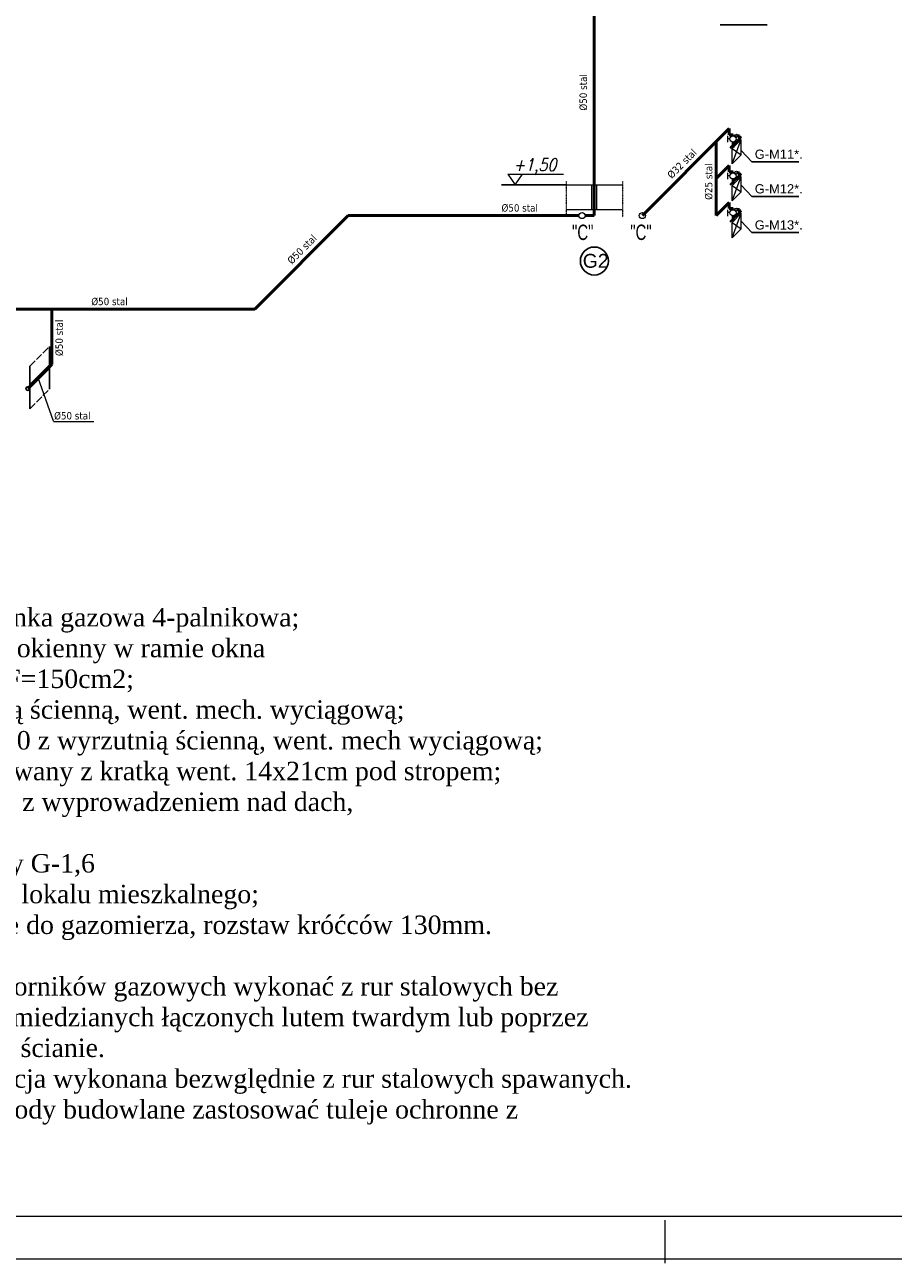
# Model space of a CAD drawing. Extents: x 34439 to 126910, y -74890 to 17912.
# Tile 81 of 144: x 96208 to 97620, y -50415 to -48401. Entities that reach past the tile are written whole.
import ezdxf
from ezdxf.enums import TextEntityAlignment as Align

# ---------------------------------------------------------------- set-up
doc = ezdxf.new("R2010")
doc.units = 0
doc.header["$MEASUREMENT"] = 0
for name, pattern in [('ACAD_ISO02W100', [15, 12, -3]), ('ACAD_ISO03W100', [30, 12, -18]), ('Przerywana długa', [1058333.301544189, 634999.990463, -423333.311081])]:
    doc.linetypes.add(name, pattern=pattern)
for name, color, linetype, lineweight in [('062', 62, 'Continuous', 0), ('inst-gaz-rury', 50, 'Continuous', 50), ('inst. - C.O. - opis', 2, 'Continuous', 9), ('Opisy_wymiary.2D77', 7, 'Continuous', 0), ('Opisy_wymiary.2D88', 8, 'Continuous', 0), ('URZADZANIA', 3, 'Continuous', 15), ('urzadzenia', 6, 'Continuous', 15), ('wymiar', 3, 'Continuous', 13), ('WYMIARKI', 10, 'Continuous', 13)]:
    doc.layers.add(name, color=color, linetype=linetype, lineweight=lineweight)
for name, color, linetype in [('Opisy', 2, 'Continuous'), ('urządzenia', 140, 'Continuous'), ('wymiary', 2, 'Continuous')]:
    doc.layers.add(name, color=color, linetype=linetype)
doc.styles.add('GENERATED_STYLE_1', font='ARIAL.TTF')
doc.styles.add('ROMANS', font='SIMPLEX.SHX', dxfattribs={"width": 0.85, "oblique": 15, "height": 16})
doc.styles.get("Standard").update_dxf_attribs({"font": 'ARIALN.TTF'})
doc.styles.add('WYMIAR', font='simplex.shx', dxfattribs={"width": 0.85, "height": 30})

msp = doc.modelspace()

# ---------------------------------------------------------------- hatches: boundary and pattern name
at = {"linetype": 'Continuous'}
h = msp.add_hatch(color=256, dxfattribs=at)
h.paths.add_polyline_path([(97372.9, -48584.3), (97371.5, -48582.9), (97369.3, -48585.1), (97370.8, -48586.5)])
h.paths.add_polyline_path([(97355.9, -48598.5), (97353.8, -48600.6), (97355.2, -48602), (97357.3, -48599.9)])
h.paths.add_polyline_path([(97357.3, -48599.9), (97358.7, -48598.5), (97360.7, -48596.5), (97370.8, -48586.5), (97369.3, -48585.1), (97355.9, -48598.5)])
h = msp.add_hatch(color=256, dxfattribs=at)
h.paths.add_polyline_path([(97372.9, -48644.3), (97371.5, -48642.9), (97369.3, -48645.1), (97370.8, -48646.5)])
h.paths.add_polyline_path([(97355.9, -48658.5), (97353.8, -48660.6), (97355.2, -48662), (97357.3, -48659.9)])
h.paths.add_polyline_path([(97357.3, -48659.9), (97358.7, -48658.5), (97360.7, -48656.5), (97370.8, -48646.5), (97369.3, -48645.1), (97355.9, -48658.5)])
h = msp.add_hatch(color=256, dxfattribs=at)
h.paths.add_polyline_path([(97372.9, -48704.3), (97371.5, -48702.9), (97369.3, -48705.1), (97370.8, -48706.5)])
h.paths.add_polyline_path([(97355.9, -48718.5), (97353.8, -48720.6), (97355.2, -48722), (97357.3, -48719.9)])
h.paths.add_polyline_path([(97357.3, -48719.9), (97358.7, -48718.5), (97360.7, -48716.5), (97370.8, -48706.5), (97369.3, -48705.1), (97355.9, -48718.5)])
at = {"layer": 'urzadzenia', "linetype": 'Continuous'}
h = msp.add_hatch(color=256, dxfattribs=at)
h.paths.add_polyline_path([(97372.9, -48584.3), (97371.5, -48582.9), (97369.3, -48585.1), (97370.8, -48586.5)])
h.paths.add_polyline_path([(97355.9, -48598.5), (97353.8, -48600.6), (97355.2, -48602), (97357.3, -48599.9)])
h.paths.add_polyline_path([(97357.3, -48599.9), (97358.7, -48598.5), (97360.7, -48596.5), (97370.8, -48586.5), (97369.3, -48585.1), (97355.9, -48598.5)])
h = msp.add_hatch(color=256, dxfattribs=at)
h.paths.add_polyline_path([(97372.9, -48644.3), (97371.5, -48642.9), (97369.3, -48645.1), (97370.8, -48646.5)])
h.paths.add_polyline_path([(97355.9, -48658.5), (97353.8, -48660.6), (97355.2, -48662), (97357.3, -48659.9)])
h.paths.add_polyline_path([(97357.3, -48659.9), (97358.7, -48658.5), (97360.7, -48656.5), (97370.8, -48646.5), (97369.3, -48645.1), (97355.9, -48658.5)])
h = msp.add_hatch(color=256, dxfattribs=at)
h.paths.add_polyline_path([(97372.9, -48704.3), (97371.5, -48702.9), (97369.3, -48705.1), (97370.8, -48706.5)])
h.paths.add_polyline_path([(97355.9, -48718.5), (97353.8, -48720.6), (97355.2, -48722), (97357.3, -48719.9)])
h.paths.add_polyline_path([(97357.3, -48719.9), (97358.7, -48718.5), (97360.7, -48716.5), (97370.8, -48706.5), (97369.3, -48705.1), (97355.9, -48718.5)])

# ---------------------------------------------------------------- linework, layer by layer
at = {"linetype": 'Continuous'}
for p, q in [((97353.8, -48600.6), (97371.5, -48582.9)), ((97355.2, -48602), (97372.9, -48584.3)), ((97372.9, -48584.3), (97371.5, -48582.9)), ((97353.8, -48660.6), (97371.5, -48642.9)), ((97355.2, -48662), (97372.9, -48644.3)), ((97372.9, -48644.3), (97371.5, -48642.9)), ((97353.8, -48720.6), (97371.5, -48702.9)), ((97355.2, -48722), (97372.9, -48704.3)), ((97372.9, -48704.3), (97371.5, -48702.9)), ((96247.9, -48924), (96247.9, -48993.2)), ((96215.9, -48993.9), (96215.9, -48956.1)), ((96215.9, -48993.9), (96215.9, -49025.2))]:
    msp.add_line(p, q, dxfattribs=at)
msp.add_line((96982.7, -48661.2), (97088, -48661.2))
at = {"linetype": 'ACAD_ISO02W100'}
for p, q in [((96215.9, -48956.1), (96247.9, -48924)), ((96215.9, -49025.2), (96247.9, -48993.2))]:
    msp.add_line(p, q, dxfattribs=at)
at = {"layer": '062', "linetype": 'Przerywana długa', "flags": 128}
msp.add_lwpolyline([(94898.6, -47438.4), (99098.6, -47438.4), (99098.6, -50408.4), (94898.6, -50408.4)], close=True, dxfattribs=at)
at = {"layer": 'inst-gaz-rury', "ltscale": 50}
for p, q in [((97133.6, -48661.2), (97133.6, -47961.2)), ((97211.7, -48711.2), (97353.1, -48569.8)), ((97331.9, -48651), (97353.1, -48629.8)), ((97133.6, -48711.2), (97133.6, -48661.2)), ((97331.9, -48711), (97353.1, -48689.8)), ((96581.5, -48863.2), (96733.6, -48711.2)), ((96733.6, -48711.2), (97108.6, -48711.2)), ((97118.5, -48711.2), (97133.6, -48711.2)), ((96251.5, -48863.2), (95871.5, -48863.2)), ((96251.5, -48953.2), (96251.5, -48863.2)), ((96251.5, -48863.2), (96581.5, -48863.2))]:
    msp.add_line(p, q, dxfattribs=at)
at = {"layer": 'inst-gaz-rury', "linetype": 'Continuous'}
for p, q in [((97353.1, -48569.8), (97353.1, -48579.8)), ((97331.9, -48591), (97331.9, -48711)), ((97359.6, -48579.8), (97353.1, -48579.8)), ((97359.6, -48579.8), (97359.6, -48581.7)), ((97359.6, -48591.6), (97359.6, -48600.3)), ((97369.8, -48581.5), (97364.8, -48581.5)), ((97369.8, -48581.5), (97369.8, -48590.2)), ((97353.1, -48629.8), (97353.1, -48639.8)), ((97359.6, -48639.8), (97353.1, -48639.8)), ((97359.6, -48639.8), (97359.6, -48641.7)), ((97359.6, -48651.6), (97359.6, -48660.3)), ((97369.8, -48641.5), (97364.8, -48641.5)), ((97369.8, -48641.5), (97369.8, -48650.2)), ((97353.1, -48689.8), (97353.1, -48699.8)), ((97359.6, -48699.8), (97353.1, -48699.8)), ((97359.6, -48699.8), (97359.6, -48701.7)), ((97359.6, -48711.6), (97359.6, -48720.3)), ((97369.8, -48701.5), (97364.8, -48701.5)), ((97369.8, -48701.5), (97369.8, -48710.2))]:
    msp.add_line(p, q, dxfattribs=at)
at = {"layer": 'inst-gaz-rury', "ltscale": 0.2}
msp.add_line((96212.3, -48992.5), (96251.5, -48953.2), dxfattribs=at)
at = {"layer": 'Opisy'}
for p, q in [((97338.3, -48400.9), (97414.6, -48401)), ((97389.9, -48623.8), (97466.2, -48623.9)), ((97389.9, -48680.2), (97466.2, -48680.2)), ((97389.9, -48738.8), (97466.2, -48738.9))]:
    msp.add_line(p, q, dxfattribs=at)
at = {"layer": 'Opisy_wymiary.2D77', "linetype": 'Continuous'}
msp.add_line((95088.6, -50338.4), (99028.6, -50338.4), dxfattribs=at)
at = {"layer": 'Opisy_wymiary.2D88', "linetype": 'Continuous'}
msp.add_line((97248.6, -50414.9), (97248.6, -50344.9), dxfattribs=at)
at = {"layer": 'urzadzenia'}
for p, q in [((97350.8, -48591.9), (97350.8, -48581.7)), ((97354.4, -48586.4), (97350.8, -48586.4)), ((97357.7, -48627.3), (97372.5, -48587.5)), ((97357.7, -48602.3), (97372.5, -48612.5)), ((97350.8, -48651.9), (97350.8, -48641.7)), ((97354.4, -48646.4), (97350.8, -48646.4)), ((97357.7, -48687.3), (97372.5, -48647.5)), ((97357.7, -48662.3), (97372.5, -48672.5)), ((97350.8, -48711.9), (97350.8, -48701.7)), ((97354.4, -48706.4), (97350.8, -48706.4)), ((97357.7, -48747.3), (97372.5, -48707.5)), ((97357.7, -48722.3), (97372.5, -48732.5))]:
    msp.add_line(p, q, dxfattribs=at)
at = {"layer": 'urzadzenia', "linetype": 'Continuous'}
for p, q in [((97353.8, -48600.6), (97371.5, -48582.9)), ((97355.2, -48602), (97372.9, -48584.3)), ((97357.7, -48602.3), (97372.5, -48587.5)), ((97372.9, -48584.3), (97371.5, -48582.9)), ((97372.5, -48612.5), (97372.5, -48587.5)), ((97357.7, -48627.3), (97357.7, -48602.3)), ((97357.7, -48627.3), (97372.5, -48612.5)), ((97353.8, -48660.6), (97371.5, -48642.9)), ((97355.2, -48662), (97372.9, -48644.3)), ((97357.7, -48662.3), (97372.5, -48647.5)), ((97372.9, -48644.3), (97371.5, -48642.9)), ((97372.5, -48672.5), (97372.5, -48647.5)), ((97129.6, -48701.2), (97129.6, -48661.2)), ((97137.6, -48701.2), (97137.6, -48661.2)), ((97357.7, -48687.3), (97357.7, -48662.3)), ((97357.7, -48687.3), (97372.5, -48672.5)), ((97353.8, -48720.6), (97371.5, -48702.9)), ((97355.2, -48722), (97372.9, -48704.3)), ((97357.7, -48722.3), (97372.5, -48707.5)), ((97372.9, -48704.3), (97371.5, -48702.9)), ((97372.5, -48732.5), (97372.5, -48707.5)), ((97357.7, -48747.3), (97357.7, -48722.3)), ((97357.7, -48747.3), (97372.5, -48732.5)), ((96215.9, -48985.9), (96247.9, -48953.8)), ((96247.9, -48959.8), (96215.9, -48991.9))]:
    msp.add_line(p, q, dxfattribs=at)
at = {"layer": 'urzadzenia'}
for centre, radius in [((97359.1, -48586.7), 4.98), ((97364.8, -48581.5), 2.49), ((97364.8, -48581.5), 2.49), ((97359.1, -48646.7), 4.98), ((97364.8, -48641.5), 2.49), ((97364.8, -48641.5), 2.49), ((97113.6, -48711.2), 4.98), ((97211.7, -48711.2), 4.98), ((97359.1, -48706.7), 4.98), ((97364.8, -48701.5), 2.49), ((97364.8, -48701.5), 2.49)]:
    msp.add_circle(centre, radius, dxfattribs=at)
at = {"layer": 'urządzenia'}
msp.add_circle((97133.7, -48785.1), 22.8, dxfattribs=at)
at = {"layer": 'wymiar'}
for p, q in [((97389.9, -48623.8), (97372.5, -48605.4)), ((97389.9, -48680.2), (97372.5, -48661.8)), ((97389.9, -48738.8), (97372.5, -48720.4))]:
    msp.add_line(p, q, dxfattribs=at)
at = {"layer": 'wymiar', "linetype": 'ACAD_ISO03W100', "ltscale": 0.005}
for p, q in [((97088, -48655.4), (97088, -48713.9)), ((97179.2, -48655.4), (97179.2, -48713.9))]:
    msp.add_line(p, q, dxfattribs=at)
at = {"layer": 'wymiar', "linetype": 'Continuous'}
for p, q in [((97088, -48661.2), (97179.2, -48661.2)), ((97088, -48701.2), (97179.2, -48701.2))]:
    msp.add_line(p, q, dxfattribs=at)
at = {"layer": 'WYMIARKI'}
msp.add_line((96992.9, -48643.8), (97083.4, -48643.8), dxfattribs=at)
at = {"layer": 'WYMIARKI', "linetype": 'Continuous'}
for p, q in [((96254.4, -49045.5), (96229.5, -48974.9)), ((96254.4, -49045.8), (96319.6, -49045.8))]:
    msp.add_line(p, q, dxfattribs=at)
at = {"layer": 'WYMIARKI'}
msp.add_lwpolyline([(96992.9, -48643.8), (97004.8, -48661.2), (97016.7, -48643.8)], dxfattribs=at)
at = {"layer": 'wymiary', "linetype": 'Continuous'}
msp.add_circle((96212.3, -48992.5), 3, dxfattribs=at)
msp.add_circle((96212.3, -48992.5), 3, dxfattribs=at)

# ---------------------------------------------------------------- texts
at = {"style": 'GENERATED_STYLE_1'}
for s, p in [('G-M11*.', (97394.5, -48618.9)), ('G-M12*.', (97394.5, -48675.2)), ('G-M13*.', (97394.5, -48733.9))]:
    msp.add_text(s, height=15, dxfattribs=at).set_placement(p)
at = {"layer": 'inst. - C.O. - opis', "style": 'GENERATED_STYLE_1'}
msp.add_text('G2', height=22.5, dxfattribs=at).set_placement((97135.8, -48784.8), align=Align.MIDDLE)
at = {"layer": 'URZADZANIA', "linetype": 'ACAD_ISO03W100', "ltscale": 500, "char_height": 25, "width": 533.271, "attachment_point": 3, "style": 'WYMIAR'}
for insert in [(97132.2, -48725.9), (97226.9, -48725.9)]:
    msp.add_mtext('{\\fArial Narrow|b0|i0|c238|p0;"C"}', dxfattribs=dict(at, insert=insert))
at = {"layer": 'WYMIARKI', "char_height": 12, "width": 203, "attachment_point": 1}
for s, insert, rotation in [('{\\fTahoma|b0|i0|c238|p8;%%c50 stal}', (97109.5, -48540.5), 90), ('{\\fTahoma|b0|i0|c238|p8;%%c32 stal}', (97250.9, -48643.5), 45), ('{\\fTahoma|b0|i0|c238|p8;%%c25 stal}', (97313.5, -48685.6), 90), ('{\\fTahoma|b0|i0|c238|p8;%%c50 stal}', (96633.1, -48782.7), 45), ('{\\fTahoma|b0|i0|c238|p8;%%c50 stal}', (96257.4, -48939.6), 90)]:
    msp.add_mtext(s, dxfattribs=dict(at, insert=insert, rotation=rotation))
for insert in [(96982.7, -48692.7), (96315.7, -48844.9), (96255.2, -49030.7)]:
    msp.add_mtext('{\\fTahoma|b0|i0|c238|p8;%%c50 stal}', dxfattribs=dict(at, insert=insert))
at = {"layer": 'WYMIARKI', "style": 'ROMANS', "oblique": 15, "width": 0.85}
msp.add_attdef('+1,50', (97001.9, -48638.6), '%%p0.00', height=20, dxfattribs=at)
at = {"layer": 'wymiary', "linetype": 'Continuous', "insert": (95433.2, -49299.4), "char_height": 30, "width": 1690.592, "attachment_point": 1}
msp.add_mtext('{\\fTimes New Roman|b0|i0|c238|p18;OZNACZENIA:\\PKG4p-1, ..., KG4p-9 - istn. typowa kuchenka gazowa 4-palnikowa;\\PN1, ..., N9. - nawiew; typowy nawietrzak okienny w ramie okna \\P                     lub nawietrzak podokienny F=150cm2;\\PW1i. - istn. kanał went. %%c110, z wyrzutnią ścienną, went. mech. wyciągową;\\PW2, W4, W7, W8. - proj. kanał went %%c110 z wyrzutnią ścienną, went. mech wyciągową;\\PW3i, W5i, W6i, . - istn. kanał went. murowany z kratką went. 14x21cm pod stropem; \\PW9. - proj. kanał went. %%c150 dwuścienny z wyprowadzeniem nad dach, \\P          kratka went. pod stropem;\\PGM-22,..., GM-41. - gazomierz miechowy G-1,6 \\P                  z oznaczeniem obsługiwanego lokalu mieszkalnego;\\PGM-11*,... , GM24 - zaślepione podejście do gazomierza, rozstaw króćców 130mm.\\P\\PPrzewody gazowe od gazomierza do odbiorników gazowych wykonać z rur stalowych bez szwu łączonych przez spawanie lub z rur miedzianych łączonych lutem twardym lub poprzez połączenia zaciskowe. Prowadzić górą po ścianie.\\POd kurka głównego do gazomerzy instalacja wykonana bezwględnie z rur stalowych spawanych.\\PPrzy przejściach przewodów przez przegrody budowlane zastosować tuleje ochronne z wypełnieniem kitem plastycznym.}', dxfattribs=at)

doc.saveas('drawing.dxf')
